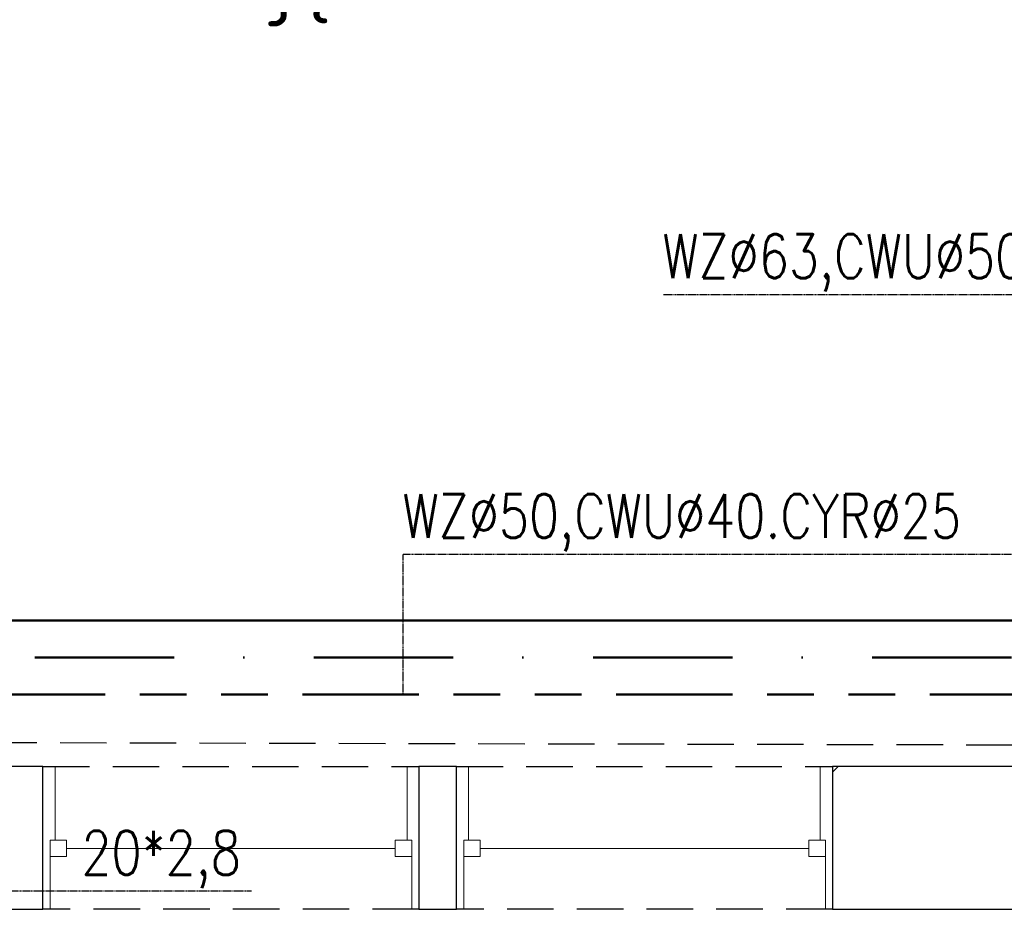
# Model space of a CAD drawing. Header units: millimetres. Extents: x 116 to 15750, y -6945 to 9999.
# Tile 101 of 150: x 3826 to 4095, y 982 to 1225. Entities that reach past the tile are written whole.
import ezdxf

# ---------------------------------------------------------------- set-up
doc = ezdxf.new("R2010")
doc.units = ezdxf.units.MM
for name, pattern in [('ACAD_ISO12W100', [21, 12, -3, 0, -3, 0, -3]), ('DASHDOT', [25.4, 12.7, -6.35, 0, -6.35]), ('DASHED', [19.05, 12.7, -6.35]), ('DASHED2', [0.375, 0.25, -0.125]), ('Podwójna kreska', [42.8625, 15.875, -4.7625, 6.35, -4.7625, 6.35, -4.7625])]:
    doc.linetypes.add(name, pattern=pattern)
doc.layers.get('0').update_dxf_attribs({"color": 252})
for name, color, linetype in [('I-NAD', 252, 'DASHED'), ('I-OKNA', 252, 'Continuous'), ('I-SCIANA', 252, 'Continuous'), ('IS cwu', 3, 'DASHDOT'), ('IS cwu cyrkulacja', 3, 'ACAD_ISO12W100'), ('IS KAN_SAN_RURY', 1, 'Continuous'), ('IS opis woda', 7, 'DASHED2'), ('IS WODA opis', 2, 'Continuous')]:
    doc.layers.add(name, color=color, linetype=linetype)
doc.layers.add('IS woda w', color=5, linetype='Continuous', lineweight=40)
doc.styles.get("Standard").update_dxf_attribs({"font": 'simplex.shx'})
doc.styles.add('TECH', font='simplex.shx')

msp = doc.modelspace()

# ---------------------------------------------------------------- linework, layer by layer
at = {"color": 251, "lineweight": 0, "true_color": 0x535353}
for points in [[(3832.78, 1021.06), (3836.11, 1021.06)], [(3935.5, 1021.06), (3932.27, 1021.06)], [(3945.82, 1021.06), (3949.05, 1021.06)], [(4048.54, 1021.06), (4045.21, 1021.06)], [(4048.54, 1019.56), (4050.05, 1021.06)], [(3832.78, 982.02), (3834.72, 982.02)], [(3935.39, 982.02), (3933.56, 982.02)], [(3945.82, 982.02), (3947.76, 982.02)], [(4048.43, 982.02), (4046.61, 982.02)]]:
    msp.add_lwpolyline(points, dxfattribs=at)
at = {"layer": 'I-NAD'}
for points in [[(3832.78, 1021.06), (3935.5, 1021.06)], [(3945.82, 1021.06), (4048.54, 1021.06)], [(3935.5, 982.02), (3832.78, 982.02)], [(4048.54, 982.02), (3945.82, 982.02)]]:
    msp.add_lwpolyline(points, dxfattribs=at)
at = {"layer": 'I-OKNA', "lineweight": 0}
for points in [[(3836.11, 1000.95), (3836.11, 1021.06)], [(3932.27, 1000.95), (3932.27, 1021.06)], [(3949.05, 1000.95), (3949.05, 1021.06)], [(4045.21, 1000.95), (4045.21, 1021.06)], [(3834.72, 982.02), (3834.72, 1000.95), (3839.23, 1000.95)], [(3839.23, 996.43), (3839.23, 1000.95)], [(3839.23, 998.69), (3929.04, 998.69)], [(3929.04, 1000.95), (3933.56, 1000.95)], [(3929.04, 996.43), (3929.04, 1000.95)], [(3933.56, 982.02), (3933.56, 1000.95)], [(3947.76, 982.02), (3947.76, 1000.95), (3952.28, 1000.95)], [(3952.28, 996.43), (3952.28, 1000.95)], [(3952.28, 998.69), (4042.09, 998.69)], [(4042.09, 1000.95), (4046.61, 1000.95)], [(4042.09, 996.43), (4042.09, 1000.95)], [(4046.61, 982.02), (4046.61, 1000.95)], [(3834.72, 996.43), (3839.23, 996.43)], [(3933.56, 996.43), (3929.04, 996.43)], [(3947.76, 996.43), (3952.28, 996.43)], [(4046.61, 996.43), (4042.09, 996.43)]]:
    msp.add_lwpolyline(points, dxfattribs=at)
at = {"layer": 'I-SCIANA', "linetype": 'Continuous', "lineweight": 25}
for points in [[(3782.44, 982.02), (3832.78, 982.02), (3832.78, 1021.06), (3782.44, 1021.06)], [(3935.5, 982.02), (3945.82, 982.02), (3945.82, 1021.06), (3935.5, 1021.06)], [(4048.54, 982.02), (4098.77, 982.02), (4098.77, 1021.06), (4048.54, 1021.06)]]:
    msp.add_lwpolyline(points, close=True, dxfattribs=at)
at = {"layer": 'IS cwu', "lineweight": 50, "ltscale": 3}
msp.add_line((397.01, 1050.73), (4397.89, 1050.91), dxfattribs=at)
at = {"layer": 'IS cwu cyrkulacja', "linetype": 'Podwójna kreska', "lineweight": 50, "ltscale": 2}
msp.add_line((388.99, 1040.73), (4408.02, 1040.73), dxfattribs=at)
at = {"layer": 'IS KAN_SAN_RURY', "linetype": 'DASHED'}
msp.add_line((3666, 1028), (4334.06, 1026.47), dxfattribs=at)
at = {"layer": 'IS opis woda'}
for p, q in [((4209.4, 1150.09, 53.36), (4002.25, 1150.09, 53.36)), ((4106.39, 1079.07, 53.36), (3931.24, 1079.07, 53.36)), ((3931.24, 1040.73, 69.31), (3931.24, 1079.07, 53.36)), ((3889.76, 986.97, 53.36), (3796.02, 986.97, 53.36))]:
    msp.add_line(p, q, dxfattribs=at)
at = {"layer": 'IS woda w', "lineweight": 50}
msp.add_line((405.19, 1060.98), (4387.77, 1060.98), dxfattribs=at)

# ---------------------------------------------------------------- texts
at = {"layer": 'IS opis woda', "style": 'TECH', "width": 0.8}
for s, p in [('WZ∅63,CWU∅50.CYR∅25', (4002.07, 1154.61)), ('WZ∅50,CWU∅40.CYR∅25', (3931.06, 1083.59)), ('20*2,8', (3843.26, 991.48))]:
    msp.add_text(s, height=12, dxfattribs=at).set_placement(p)
at = {"layer": 'IS WODA opis'}
msp.add_text('pompa przełaczjąca', height=15, dxfattribs=at).set_placement((3737.12, 1227.99))

doc.saveas('drawing.dxf')
